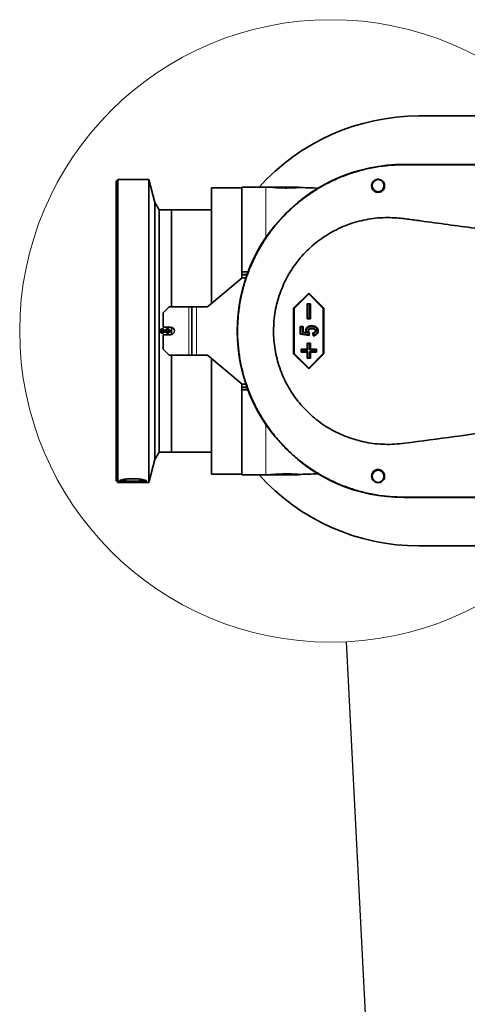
# Model space of a CAD drawing. Header units: millimetres. Extents: x 0 to 12429, y 0 to 8400.
# Tile 10 of 138: x 1007 to 1303, y 4810 to 5460. Entities that reach past the tile are written whole.
import ezdxf

# ---------------------------------------------------------------- set-up
doc = ezdxf.new("R2010")
doc.units = ezdxf.units.MM
doc.header["$LTSCALE"] = 20
doc.dimstyles.new('SLDDIMSTYLE6', dxfattribs={"dimtxt": 0.18, "dimasz": 70, "dimexe": 0, "dimexo": 0.0625, "dimgap": 0, "dimtad": 0, "dimtih": 1, "dimtoh": 1, "dimdec": 0, "dimrnd": 1e-09, "dimzin": 0, "dimdsep": 46, "dimtxsty": 'Standard', "dimblk1": 'NONE', "dimblk2": 'NONE', "dimsah": 1, "dimcen": 0.09, "dimadec": 0, "dimazin": 0, "dimtfac": 70, "dimtdec": 0, "dimtofl": 0, "dimtmove": 0, "dimatfit": 3, "dimldrblk": 'NONE', "dimfxl": 1, "dimfrac": 2, "dimtolj": 1, "dimtzin": 0, "dimarcsym": 0})

# ---------------------------------------------------------------- blocks, each defined once
blk = doc.blocks.new('_None')

msp = doc.modelspace()

# ---------------------------------------------------------------- linework, layer by layer
at = {"color": 7, "linetype": 'Continuous', "lineweight": 35}
for p, q in [((1310.824947, 5396.579774), (1270.926827, 5396.579774)), ((1260.926827, 5364.579774), (1536.190099, 5364.579774)), ((1530.695326, 5364.544853), (1260.926827, 5364.544853)), ((1071.926827, 5354.579774), (1070.926827, 5353.579774)), ((1070.926827, 5254.579774), (1070.926827, 5353.579774)), ((1092.426827, 5354.579774), (1071.926827, 5354.579774)), ((1071.926827, 5354.579774), (1071.926827, 5254.579774)), ((1096.465012, 5339.509061), (1092.426827, 5354.579774)), ((1092.426827, 5254.579774), (1092.426827, 5354.579774)), ((1153.926827, 5349.079774), (1133.926827, 5349.079774)), ((1133.926827, 5272.845343), (1133.926827, 5349.079774)), ((1169.926827, 5349.579774), (1153.926827, 5349.579774)), ((1153.926827, 5293.554386), (1153.926827, 5349.579774)), ((1172.426827, 5349.579774), (1172.426827, 5349.574602)), ((1191.426827, 5349.579774), (1172.426827, 5349.579774)), ((1191.426827, 5349.314517), (1191.426827, 5349.579774)), ((1099.426827, 5334.579774), (1096.465012, 5339.509061)), ((1096.465012, 5254.579774), (1096.465012, 5339.509061)), ((1107.426827, 5334.579774), (1099.426827, 5334.579774)), ((1099.426827, 5254.579774), (1099.426827, 5334.579774)), ((1133.926827, 5334.579774), (1107.426827, 5334.579774)), ((1107.426827, 5334.579774), (1107.426827, 5270.579774)), ((1154.108496, 5289.779774), (1131.226827, 5270.579774)), ((1153.926827, 5293.554386), (1158.062938, 5293.554386)), ((1153.926827, 5293.554386), (1153.926827, 5292.079774)), ((1153.926827, 5291.72712), (1153.926827, 5292.079774)), ((1153.926827, 5291.72712), (1153.926827, 5289.627335)), ((1157.389034, 5291.72712), (1153.926827, 5291.72712)), ((1156.710897, 5289.779774), (1154.108496, 5289.779774)), ((1198.154355, 5279.579774), (1188.192408, 5269.579774)), ((1198.142753, 5279.063665), (1188.545146, 5269.429396)), ((1198.142753, 5279.063665), (1198.154355, 5279.579774)), ((1207.740361, 5269.429396), (1198.142753, 5279.063665)), ((1208.116302, 5269.579774), (1198.154355, 5279.579774)), ((1105.926827, 5270.579774), (1101.926827, 5266.579774)), ((1105.926827, 5270.579774), (1118.926827, 5270.579774)), ((1120.926827, 5270.579774), (1118.926827, 5270.579774)), ((1120.926827, 5270.579774), (1120.926827, 5238.579774)), ((1120.926827, 5270.579774), (1123.926827, 5270.579774)), ((1131.226827, 5270.579774), (1123.926827, 5270.579774)), ((1188.192408, 5269.579774), (1188.192408, 5239.579774)), ((1188.545146, 5269.429396), (1188.192408, 5269.579774)), ((1188.545146, 5269.429396), (1188.545146, 5239.730151)), ((1197.620926, 5272.215619), (1197.244984, 5272.579774)), ((1199.237374, 5272.579774), (1197.244984, 5272.579774)), ((1197.244984, 5272.579774), (1197.244984, 5262.579774)), ((1198.884636, 5272.215619), (1197.620926, 5272.215619)), ((1197.620926, 5272.215619), (1197.620926, 5262.943928)), ((1198.884636, 5272.215619), (1199.237374, 5272.579774)), ((1198.884636, 5262.943928), (1198.884636, 5272.215619)), ((1199.237374, 5262.579774), (1199.237374, 5272.579774)), ((1207.740361, 5269.429396), (1208.116302, 5269.579774)), ((1207.740361, 5239.730151), (1207.740361, 5269.429396)), ((1208.116302, 5239.579774), (1208.116302, 5269.579774)), ((1101.926827, 5257.079774), (1101.926827, 5266.579774)), ((1197.620926, 5262.943928), (1197.244984, 5262.579774)), ((1197.244984, 5262.579774), (1199.237374, 5262.579774)), ((1197.620926, 5262.943928), (1198.884636, 5262.943928)), ((1198.884636, 5262.943928), (1199.237374, 5262.579774)), ((1106.926827, 5257.079774), (1101.926827, 5257.079774)), ((1107.426827, 5257.029263), (1107.426827, 5252.130284)), ((1107.426827, 5254.579774), (1107.426827, 5257.029263)), ((1192.419262, 5257.618735), (1194.437527, 5257.618735)), ((1192.419262, 5252.475877), (1192.419262, 5257.618735)), ((1192.795204, 5257.25458), (1192.419262, 5257.618735)), ((1192.795204, 5252.788087), (1192.795204, 5257.25458)), ((1192.795204, 5257.25458), (1194.084789, 5257.25458)), ((1194.084789, 5257.25458), (1194.437527, 5257.618735)), ((1194.084789, 5257.25458), (1194.084789, 5253.583337)), ((1194.437527, 5257.618735), (1194.437527, 5253.89552)), ((1200.202859, 5256.424493), (1200.191521, 5256.060293)), ((1070.926827, 5155.579774), (1070.926827, 5254.579774)), ((1071.926827, 5254.579774), (1071.926827, 5154.579774)), ((1092.426827, 5154.579774), (1092.426827, 5254.579774)), ((1096.465012, 5169.650486), (1096.465012, 5254.579774)), ((1099.426827, 5174.579774), (1099.426827, 5254.579774)), ((1101.926827, 5242.579774), (1101.926827, 5252.079774)), ((1101.926827, 5252.079774), (1106.926827, 5252.079774)), ((1107.426827, 5252.130284), (1107.426827, 5254.579774)), ((1192.795204, 5252.788087), (1192.419262, 5252.475877)), ((1198.474056, 5251.540813), (1192.419262, 5252.475877)), ((1198.196684, 5251.953916), (1192.795204, 5252.788087)), ((1194.084789, 5253.583337), (1194.437527, 5253.89552)), ((1194.084789, 5253.583337), (1197.330955, 5253.081738)), ((1194.437527, 5253.89552), (1196.596488, 5253.561916)), ((1197.330955, 5253.081738), (1196.596488, 5253.561916)), ((1197.65546, 5254.569345), (1198.008302, 5254.572468)), ((1198.398613, 5252.964251), (1198.196684, 5251.953916)), ((1198.196684, 5251.953916), (1198.474056, 5251.540813)), ((1198.784558, 5253.094384), (1198.474056, 5251.540813)), ((1201.113325, 5251.384968), (1200.802823, 5253.255098)), ((1201.425901, 5251.796621), (1201.23428, 5252.950741)), ((1202.887046, 5254.634787), (1202.510585, 5254.64065)), ((1101.926827, 5242.579774), (1105.926827, 5238.579774)), ((1193.636147, 5242.215619), (1193.260206, 5242.579774)), ((1197.244984, 5242.579774), (1193.260206, 5242.579774)), ((1193.260206, 5242.579774), (1193.260206, 5240.579774)), ((1193.636147, 5242.215619), (1193.636147, 5240.943928)), ((1197.620926, 5242.215619), (1193.636147, 5242.215619)), ((1197.620926, 5246.215619), (1197.244984, 5246.579774)), ((1199.237374, 5246.579774), (1197.244984, 5246.579774)), ((1197.244984, 5246.579774), (1197.244984, 5242.579774)), ((1197.620926, 5242.215619), (1197.244984, 5242.579774)), ((1197.620926, 5246.215619), (1197.620926, 5242.215619)), ((1198.884636, 5246.215619), (1197.620926, 5246.215619)), ((1198.884636, 5246.215619), (1199.237374, 5246.579774)), ((1198.884636, 5242.215619), (1198.884636, 5246.215619)), ((1198.884636, 5242.215619), (1199.237374, 5242.579774)), ((1202.869415, 5242.215619), (1198.884636, 5242.215619)), ((1199.237374, 5242.579774), (1199.237374, 5246.579774)), ((1203.222153, 5242.579774), (1199.237374, 5242.579774)), ((1202.869415, 5242.215619), (1203.222153, 5242.579774)), ((1202.869415, 5240.943928), (1202.869415, 5242.215619)), ((1203.222153, 5240.579774), (1203.222153, 5242.579774)), ((1118.926827, 5238.579774), (1105.926827, 5238.579774)), ((1107.426827, 5238.579774), (1107.426827, 5174.579774)), ((1118.926827, 5238.579774), (1120.926827, 5238.579774)), ((1123.926827, 5238.579774), (1120.926827, 5238.579774)), ((1123.926827, 5238.579774), (1131.226827, 5238.579774)), ((1131.226827, 5238.579774), (1154.108496, 5219.379774)), ((1133.926827, 5160.079774), (1133.926827, 5236.314205)), ((1188.545146, 5239.730151), (1188.192408, 5239.579774)), ((1188.192408, 5239.579774), (1198.154355, 5229.579774)), ((1188.545146, 5239.730151), (1198.142753, 5230.095882)), ((1193.636147, 5240.943928), (1193.260206, 5240.579774)), ((1193.260206, 5240.579774), (1197.244984, 5240.579774)), ((1193.636147, 5240.943928), (1197.620926, 5240.943928)), ((1197.620926, 5240.943928), (1197.244984, 5240.579774)), ((1197.244984, 5240.579774), (1197.244984, 5236.579774)), ((1197.620926, 5236.943928), (1197.244984, 5236.579774)), ((1197.244984, 5236.579774), (1199.237374, 5236.579774)), ((1197.620926, 5240.943928), (1197.620926, 5236.943928)), ((1197.620926, 5236.943928), (1198.884636, 5236.943928)), ((1198.142753, 5230.095882), (1207.740361, 5239.730151)), ((1198.154355, 5229.579774), (1208.116302, 5239.579774)), ((1198.884636, 5240.943928), (1202.869415, 5240.943928)), ((1198.884636, 5236.943928), (1198.884636, 5240.943928)), ((1198.884636, 5240.943928), (1199.237374, 5240.579774)), ((1198.884636, 5236.943928), (1199.237374, 5236.579774)), ((1199.237374, 5240.579774), (1203.222153, 5240.579774)), ((1199.237374, 5236.579774), (1199.237374, 5240.579774)), ((1202.869415, 5240.943928), (1203.222153, 5240.579774)), ((1207.740361, 5239.730151), (1208.116302, 5239.579774)), ((1198.142753, 5230.095882), (1198.154355, 5229.579774)), ((1153.926827, 5219.532212), (1153.926827, 5217.432428)), ((1153.926827, 5217.432428), (1157.389034, 5217.432428)), ((1153.926827, 5217.432428), (1153.926827, 5217.079774)), ((1153.926827, 5217.079774), (1153.926827, 5215.605161)), ((1154.108496, 5219.379774), (1156.710897, 5219.379774)), ((1158.062938, 5215.605161), (1153.926827, 5215.605161)), ((1153.926827, 5159.579774), (1153.926827, 5215.605161)), ((1096.465012, 5169.650486), (1099.426827, 5174.579774)), ((1099.426827, 5174.579774), (1107.426827, 5174.579774)), ((1107.426827, 5174.579774), (1133.926827, 5174.579774)), ((1092.426827, 5154.579774), (1096.465012, 5169.650486)), ((1133.926827, 5160.079774), (1153.926827, 5160.079774)), ((1153.926827, 5159.579774), (1169.926827, 5159.579774)), ((1172.426827, 5159.579774), (1191.426827, 5159.579774)), ((1191.426827, 5159.579774), (1191.426827, 5159.845899)), ((1070.926827, 5155.579774), (1071.926827, 5154.579774)), ((1071.926827, 5154.579774), (1092.426827, 5154.579774)), ((1260.926827, 5144.614694), (1351.245401, 5144.614694)), ((1536.190099, 5144.579774), (1260.926827, 5144.579774)), ((1270.926827, 5112.579774), (1310.824947, 5112.579774))]:
    msp.add_line(p, q, dxfattribs=at)
at = {"color": 8, "linetype": 'Continuous', "lineweight": 18}
for p, q in [((1260.926827, 5364.363506), (1260.926827, 5364.544853)), ((1169.926827, 5349.579774), (1169.926827, 5316.377832)), ((1157.516238, 5292.079774), (1153.926827, 5292.079774)), ((1118.926827, 5270.579774), (1118.926827, 5238.579774)), ((1123.926827, 5270.579774), (1123.926827, 5238.579774)), ((1157.516238, 5217.079774), (1153.926827, 5217.079774)), ((1169.926827, 5192.781715), (1169.926827, 5159.579774)), ((1260.926827, 5144.796041), (1260.926827, 5144.614694))]:
    msp.add_line(p, q, dxfattribs=at)
at = {"color": 7, "linetype": 'Continuous', "lineweight": 35, "flags": 128}
for points in [[(1260.926827, 5364.363506), (1335.346946, 5364.363506), (1409.767064, 5364.363514), (1530.695326, 5364.363918)], [(1197.32079, 5256.739621), (1197.232731, 5256.830862), (1197.062241, 5257.007533)], [(1200.156481, 5257.722032), (1200.150957, 5257.90415), (1200.145431, 5258.086267)], [(1196.521485, 5254.930663), (1196.403579, 5254.929066), (1196.274434, 5254.927311), (1196.145289, 5254.925553)], [(1204.020761, 5254.674139), (1204.19718, 5254.675656), (1204.373598, 5254.677176)], [(1074.20749, 5156.15257), (1074.495013, 5156.040231), (1075.305315, 5155.840735), (1076.425231, 5155.668641), (1077.802396, 5155.531994), (1079.372415, 5155.437184), (1081.061875, 5155.388644), (1082.791779, 5155.388644), (1084.481239, 5155.437184), (1086.051258, 5155.531994), (1087.428423, 5155.668641), (1088.548339, 5155.840735), (1089.358641, 5156.040231), (1089.61322, 5156.13723)], [(1530.695326, 5144.795629), (1456.2752, 5144.79595), (1381.855081, 5144.796041), (1260.926827, 5144.796041)]]:
    msp.add_lwpolyline(points, dxfattribs=at)
at = {"color": 7, "linetype": 'Continuous', "lineweight": 18}
msp.add_circle((1212.794198, 5254.579774), 205.612059, dxfattribs=at)
at = {"color": 7, "linetype": 'Continuous', "lineweight": 35}
for centre, radius in [((1243.999437, 5350.579774), 4), ((1101.426827, 5254.579774), 0.8), ((1104.926827, 5254.579774), 0.8), ((1243.999437, 5158.579774), 4)]:
    msp.add_circle(centre, radius, dxfattribs=at)
for centre, radius, start, end in [((1270.926827, 5254.579774), 142, 90, 138.008983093), ((1260.926827, 5254.579774), 110, 90, 270), ((1260.926827, 5254.579774), 109.965079, 90, 270), ((1169.926827, 4449.579774), 900, 89.839741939, 90), ((1169.926827, 4449.579774), 900, 87.807358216, 88.638243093), ((1106.926827, 5254.579774), 2.5, 270, 90), ((1270.926827, 5254.579774), 142, 221.991016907, 270), ((1169.926827, 6059.579774), 900, 270, 270.166666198), ((1169.926827, 6059.579774), 900, 271.361023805, 272.192641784), ((1080.758972, 5190.234107), 35.001599, 258.340076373, 271.912071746), ((1083.095726, 5190.208885), 34.976425, 268.084840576, 281.671565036)]:
    msp.add_arc(centre, radius, start, end, dxfattribs=at)
for points, knots in [([(1260.926827, 5144.796041), (1257.884739, 5144.869489), (1251.800562, 5145.016384), (1242.649302, 5146.205004), (1233.540649, 5148.127497), (1224.629333, 5150.832348), (1216.061595, 5154.245076), (1207.805072, 5158.354936), (1199.850073, 5163.195299), (1192.33515, 5168.694337), (1185.380121, 5174.751549), (1178.949098, 5181.362596), (1173.044565, 5188.563512), (1167.773329, 5196.240238), (1163.215187, 5204.258352), (1159.334967, 5212.62568), (1156.146703, 5221.375322), (1153.713741, 5230.36415), (1152.066667, 5239.438819), (1151.174805, 5248.618354), (1151.062473, 5257.929589), (1151.74188, 5267.216788), (1153.191385, 5276.325134), (1155.388283, 5285.282742), (1158.364453, 5294.106589), (1162.079783, 5302.645642), (1166.462605, 5310.760973), (1171.500887, 5318.48657), (1177.230153, 5325.828071), (1183.562608, 5332.655885), (1190.384422, 5338.862792), (1197.695478, 5344.484905), (1205.53142, 5349.515738), (1213.766649, 5353.862811), (1222.258448, 5357.460895), (1231.018575, 5360.349635), (1240.078499, 5362.490137), (1250.089678, 5364.038962), (1257.073928, 5364.248122), (1260.926827, 5364.363506)], [0, 0, 0, 0, 0.02646173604, 0.05292348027, 0.08015395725, 0.10738443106, 0.13384650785, 0.1603085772, 0.18753937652, 0.21477016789, 0.24123295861, 0.26769574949, 0.29492732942, 0.32215892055, 0.34862235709, 0.37508580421, 0.40231812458, 0.42955044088, 0.4560125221, 0.48247459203, 0.5097053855, 0.53693617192, 0.5633991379, 0.58986210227, 0.61709386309, 0.64432563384, 0.67078919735, 0.6972527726, 0.72448523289, 0.75171769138, 0.77817980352, 0.8046419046, 0.83187273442, 0.85910355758, 0.88556656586, 0.91202957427, 0.93926139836, 0.96649322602, 1, 1, 1, 1]), ([(1239.695912, 5350.579774), (1239.740215, 5350.036901), (1239.835733, 5348.866436), (1240.76086, 5347.449116), (1242.036066, 5346.531758), (1243.335614, 5346.117056), (1244.629036, 5346.109303), (1245.805072, 5346.460011), (1246.786652, 5347.066037), (1247.685209, 5348.017827), (1248.292484, 5349.330331), (1248.422714, 5350.960915), (1247.939808, 5352.54134), (1246.909841, 5353.795835), (1245.669171, 5354.530048), (1244.379686, 5354.832295), (1243.125177, 5354.751286), (1241.995462, 5354.337636), (1240.970348, 5353.617393), (1240.090445, 5352.47946), (1239.741309, 5351.379341), (1239.703367, 5350.711071), (1239.695912, 5350.579774)], [0, 0, 0, 0, 0.0673768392, 0.1452684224, 0.1977395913, 0.2402171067, 0.2829410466, 0.3200533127, 0.3565191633, 0.3975452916, 0.4591537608, 0.5217891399, 0.596625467, 0.660348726, 0.7098797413, 0.7506078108, 0.7915215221, 0.8281983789, 0.8654374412, 0.9174308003, 0.9837773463, 1, 1, 1, 1]), ([(1188.586204, 5349.143928), (1187.751919, 5349.107349), (1186.083269, 5349.034188), (1182.911922, 5348.998084), (1179.688816, 5349.061081), (1176.698575, 5349.210924), (1174.316692, 5349.392315), (1172.721675, 5349.545284), (1172.535732, 5349.5649), (1172.4445, 5349.574525)], [0, 0, 0, 0, 0.14354955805, 0.28711266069, 0.43033714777, 0.57349610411, 0.7171797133, 0.86123364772, 1, 1, 1, 1]), ([(1191.314717, 5349.314475), (1191.306215, 5349.313851), (1191.285634, 5349.312339), (1190.210888, 5349.231579), (1189.047455, 5349.168812), (1188.586204, 5349.143928)], [0, 0, 0, 0, 0.2981595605, 0.7217509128, 1, 1, 1, 1]), ([(1328.077089, 5319.579774), (1316.155323, 5321.276372), (1298.272302, 5323.821324), (1277.371593, 5326.536345), (1265.451351, 5328.243582), (1257.401874, 5329.267938), (1250.201464, 5329.570223), (1243.865921, 5329.287363), (1237.501175, 5328.474115), (1231.241523, 5327.125146), (1225.159333, 5325.270442), (1219.263795, 5322.924818), (1213.517064, 5320.05785), (1208.038762, 5316.711066), (1202.890004, 5312.932665), (1198.078703, 5308.734425), (1193.586912, 5304.082364), (1189.543838, 5299.090476), (1185.972357, 5293.816062), (1182.890414, 5288.320815), (1180.251906, 5282.513059), (1178.139788, 5276.54994), (1176.541992, 5270.446894), (1175.471112, 5264.286234), (1174.912859, 5257.982118), (1174.893113, 5251.695013), (1175.400812, 5245.434982), (1176.420793, 5239.282422), (1177.970311, 5233.165247), (1180.021684, 5227.235592), (1182.562292, 5221.499038), (1185.555856, 5216.028273), (1189.035152, 5210.765628), (1192.927372, 5205.843587), (1197.218679, 5201.263825), (1201.84867, 5197.079708), (1206.867121, 5193.251906), (1212.177326, 5189.867028), (1217.769491, 5186.925692), (1223.572906, 5184.464817), (1229.628987, 5182.470965), (1235.82162, 5180.996056), (1242.120309, 5180.041205), (1248.488121, 5179.618595), (1254.950135, 5179.703176), (1281.5405, 5182.866438), (1305.885457, 5186.378424), (1328.077089, 5189.579774)], [0, 0, 0, 0, 0.0920571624, 0.1380886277, 0.1611129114, 0.1841259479, 0.2000813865, 0.2161461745, 0.2325532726, 0.249078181, 0.2650334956, 0.2810977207, 0.2975071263, 0.3140367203, 0.3300672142, 0.3462115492, 0.3627169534, 0.3793480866, 0.3951472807, 0.4112335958, 0.4273197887, 0.4437044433, 0.4593740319, 0.4753255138, 0.4912770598, 0.507520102, 0.523149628, 0.5390584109, 0.5549671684, 0.5711652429, 0.5868064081, 0.6027267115, 0.618647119, 0.6348554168, 0.6505297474, 0.6664791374, 0.6824286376, 0.6986614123, 0.7145132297, 0.7306419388, 0.7467707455, 0.76318455, 0.779243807, 0.7954133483, 0.8119300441, 0.8285649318, 1, 1, 1, 1]), ([(1102.484598, 5253.521935), (1102.352357, 5253.414709), (1102.088471, 5253.200741), (1101.585987, 5253.069031), (1101.074075, 5253.099692), (1100.599009, 5253.301134), (1100.218885, 5253.647479), (1099.976487, 5254.09899), (1099.89846, 5254.603111), (1099.991825, 5255.103072), (1100.245191, 5255.543997), (1100.630821, 5255.877715), (1101.106945, 5256.066691), (1101.620834, 5256.088242), (1102.113911, 5255.938431), (1102.529032, 5255.633794), (1102.818127, 5255.210035), (1102.949539, 5254.715916), (1102.908088, 5254.210074), (1102.732886, 5253.799713), (1102.553227, 5253.598716), (1102.484598, 5253.521935)], [0, 0, 0, 0, 0.0540728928, 0.107902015, 0.1619447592, 0.2160477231, 0.2700357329, 0.3237752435, 0.3772348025, 0.4305115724, 0.4837918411, 0.5372585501, 0.5910033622, 0.6449933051, 0.6990964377, 0.7531379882, 0.8069643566, 0.8605069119, 0.9138234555, 0.9670807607, 1, 1, 1, 1]), ([(1105.984598, 5253.521935), (1105.852357, 5253.414709), (1105.588471, 5253.200741), (1105.085987, 5253.069031), (1104.574075, 5253.099692), (1104.099009, 5253.301134), (1103.718885, 5253.647479), (1103.476487, 5254.09899), (1103.39846, 5254.603111), (1103.491825, 5255.103072), (1103.745191, 5255.543997), (1104.130821, 5255.877715), (1104.606945, 5256.066691), (1105.120834, 5256.088242), (1105.613911, 5255.938431), (1106.029032, 5255.633794), (1106.318127, 5255.210035), (1106.449539, 5254.715916), (1106.408088, 5254.210074), (1106.232886, 5253.799713), (1106.053227, 5253.598716), (1105.984598, 5253.521935)], [0, 0, 0, 0, 0.0540728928, 0.10790201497, 0.16194475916, 0.21604772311, 0.27003573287, 0.32377524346, 0.3772348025, 0.43051157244, 0.4837918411, 0.53725855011, 0.59100336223, 0.64499330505, 0.69909643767, 0.75313798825, 0.8069643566, 0.86050691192, 0.91382345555, 0.96708076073, 1, 1, 1, 1]), ([(1196.145289, 5254.925553), (1196.183052, 5255.300004), (1196.255321, 5256.016625), (1196.721872, 5256.677957), (1197.013364, 5256.960206), (1197.062241, 5257.007533)], [0, 0, 0, 0, 0.47667037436, 0.91224925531, 1, 1, 1, 1]), ([(1196.521485, 5254.930663), (1196.552745, 5255.249412), (1196.613359, 5255.867477), (1197.016531, 5256.444804), (1197.274748, 5256.695008), (1197.32079, 5256.739621)], [0, 0, 0, 0, 0.4666791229, 0.9049059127, 1, 1, 1, 1]), ([(1197.062241, 5257.007533), (1197.448311, 5257.290511), (1198.213279, 5257.851212), (1199.336185, 5258.065516), (1199.972403, 5258.08183), (1200.145431, 5258.086267)], [0, 0, 0, 0, 0.42588608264, 0.84386153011, 1, 1, 1, 1]), ([(1197.32079, 5256.739621), (1197.66682, 5256.993638), (1198.355383, 5257.499103), (1199.385602, 5257.700994), (1199.980546, 5257.71723), (1200.156481, 5257.722032)], [0, 0, 0, 0, 0.4157092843, 0.8272154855, 1, 1, 1, 1]), ([(1200.202859, 5256.424493), (1199.923577, 5256.414644), (1199.362428, 5256.394853), (1198.612359, 5256.160599), (1198.058291, 5255.724307), (1197.713195, 5255.186935), (1197.674545, 5254.773495), (1197.65546, 5254.569345)], [0, 0, 0, 0, 0.2374291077, 0.4770546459, 0.6523579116, 0.8283402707, 1, 1, 1, 1]), ([(1200.191521, 5256.060293), (1199.946613, 5256.052216), (1199.45451, 5256.035988), (1198.807982, 5255.849608), (1198.337161, 5255.494198), (1198.072907, 5255.083956), (1198.010799, 5254.753597), (1198.008567, 5254.591682), (1198.008302, 5254.572468)], [0, 0, 0, 0, 0.2485189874, 0.49935734, 0.6673894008, 0.8362501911, 0.9805681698, 1, 1, 1, 1]), ([(1200.145431, 5258.086267), (1200.813854, 5258.012173), (1201.963583, 5257.884726), (1203.260929, 5257.135963), (1204.012273, 5256.302151), (1204.333445, 5255.471013), (1204.36148, 5254.916758), (1204.373598, 5254.677176)], [0, 0, 0, 0, 0.3313371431, 0.5699208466, 0.725569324, 0.8813747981, 1, 1, 1, 1]), ([(1200.156481, 5257.722032), (1200.764618, 5257.656671), (1201.812589, 5257.544037), (1202.990144, 5256.880435), (1203.680284, 5256.154733), (1203.982589, 5255.410928), (1204.008829, 5254.904437), (1204.020761, 5254.674139)], [0, 0, 0, 0, 0.3325244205, 0.5730216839, 0.7234931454, 0.8742737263, 1, 1, 1, 1]), ([(1202.510585, 5254.64065), (1202.494171, 5254.786694), (1202.462526, 5255.068261), (1202.187946, 5255.460824), (1201.735733, 5255.811281), (1201.028086, 5256.031976), (1200.487752, 5256.050266), (1200.191521, 5256.060293)], [0, 0, 0, 0, 0.14366790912, 0.27698671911, 0.46220727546, 0.70516247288, 1, 1, 1, 1]), ([(1202.887046, 5254.634787), (1202.864518, 5254.833791), (1202.821274, 5255.215777), (1202.459409, 5255.726509), (1201.889697, 5256.157175), (1201.087946, 5256.39497), (1200.497894, 5256.414652), (1200.202859, 5256.424493)], [0, 0, 0, 0, 0.1643916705, 0.315549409, 0.5063787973, 0.753181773, 1, 1, 1, 1]), ([(1196.596488, 5253.561916), (1196.497545, 5253.725543), (1196.298921, 5254.054019), (1196.166081, 5254.529515), (1196.150641, 5254.823615), (1196.145289, 5254.925553)], [0, 0, 0, 0, 0.3934015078, 0.7897464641, 1, 1, 1, 1]), ([(1197.330955, 5253.081738), (1197.211245, 5253.277518), (1197.031678, 5253.571191), (1196.787908, 5253.960129), (1196.595824, 5254.338392), (1196.534536, 5254.677758), (1196.523051, 5254.90031), (1196.521485, 5254.930663)], [0, 0, 0, 0, 0.33646810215, 0.50470710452, 0.67336400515, 0.95545119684, 1, 1, 1, 1]), ([(1197.65546, 5254.569345), (1197.681521, 5254.328689), (1197.734501, 5253.839444), (1198.062192, 5253.307659), (1198.316758, 5253.047806), (1198.398613, 5252.964251)], [0, 0, 0, 0, 0.3964280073, 0.8059232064, 1, 1, 1, 1]), ([(1198.008302, 5254.572468), (1198.030528, 5254.369709), (1198.075031, 5253.963719), (1198.388581, 5253.461987), (1198.660513, 5253.20954), (1198.784558, 5253.094384)], [0, 0, 0, 0, 0.3517352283, 0.7042881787, 1, 1, 1, 1]), ([(1198.398613, 5252.964251), (1198.462876, 5252.985493), (1198.591403, 5253.027978), (1198.720173, 5253.072248), (1198.784558, 5253.094384)], [0, 0, 0, 0, 0.4999961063, 1, 1, 1, 1]), ([(1200.802823, 5253.255098), (1201.096036, 5253.302059), (1201.571694, 5253.37824), (1202.115392, 5253.761542), (1202.450998, 5254.170041), (1202.492454, 5254.497457), (1202.510585, 5254.64065)], [0, 0, 0, 0, 0.3661194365, 0.5939281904, 0.8224062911, 1, 1, 1, 1]), ([(1201.23428, 5252.950741), (1201.162448, 5252.999891), (1201.018772, 5253.098197), (1200.87481, 5253.202795), (1200.802823, 5253.255098)], [0, 0, 0, 0, 0.4999601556, 1, 1, 1, 1]), ([(1204.373598, 5254.677176), (1204.33638, 5254.25653), (1204.269115, 5253.496301), (1203.678648, 5252.545024), (1202.821159, 5251.826953), (1201.904658, 5251.498207), (1201.295097, 5251.41098), (1201.113325, 5251.384968)], [0, 0, 0, 0, 0.2440206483, 0.4410167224, 0.6376899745, 0.8919582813, 1, 1, 1, 1]), ([(1201.425901, 5251.796621), (1201.374058, 5251.72711), (1201.270367, 5251.588085), (1201.165673, 5251.452675), (1201.113325, 5251.384968)], [0, 0, 0, 0, 0.4999835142, 1, 1, 1, 1]), ([(1201.23428, 5252.950741), (1201.518625, 5253.035279), (1202.021414, 5253.184762), (1202.53311, 5253.659671), (1202.83413, 5254.139341), (1202.869469, 5254.470211), (1202.887046, 5254.634787)], [0, 0, 0, 0, 0.3462310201, 0.6122166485, 0.8071144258, 1, 1, 1, 1]), ([(1204.020761, 5254.674139), (1203.994291, 5254.333764), (1203.944755, 5253.696774), (1203.477115, 5252.868875), (1202.805478, 5252.259005), (1202.079146, 5251.938162), (1201.602406, 5251.834865), (1201.425901, 5251.796621)], [0, 0, 0, 0, 0.2385852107, 0.4464978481, 0.6540792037, 0.8719290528, 1, 1, 1, 1]), ([(1172.544497, 5159.595239), (1172.511407, 5159.591869), (1172.376474, 5159.578131), (1173.233909, 5159.66623), (1175.035202, 5159.827335), (1177.688787, 5160.008305), (1180.808525, 5160.131992), (1184.044082, 5160.159355), (1186.728826, 5160.100578), (1188.059777, 5160.039699), (1188.586204, 5160.015619)], [0, 0, 0, 0, 0.0464121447, 0.1892580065, 0.3323482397, 0.4761023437, 0.6200181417, 0.7634193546, 0.906425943, 1, 1, 1, 1]), ([(1188.586204, 5160.015619), (1189.260704, 5159.977781), (1190.609746, 5159.902101), (1191.460747, 5159.833835), (1191.336272, 5159.843415), (1191.303671, 5159.845924)], [0, 0, 0, 0, 0.4246399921, 0.8493073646, 1, 1, 1, 1]), ([(1239.695912, 5158.579774), (1239.770025, 5158.02825), (1239.903772, 5157.032943), (1240.7396, 5155.773834), (1241.815487, 5154.898677), (1243.045845, 5154.418932), (1244.292306, 5154.331814), (1245.433296, 5154.559999), (1246.600301, 5155.136855), (1247.61585, 5156.139541), (1248.305929, 5157.592207), (1248.43502, 5159.319812), (1247.851792, 5160.943201), (1246.806919, 5162.09634), (1245.687445, 5162.76173), (1244.483863, 5163.06268), (1243.295676, 5163.018274), (1242.099901, 5162.652898), (1240.89985, 5161.83817), (1239.983144, 5160.526317), (1239.692145, 5159.343613), (1239.695393, 5158.685), (1239.695912, 5158.579774)], [0, 0, 0, 0, 0.0674797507, 0.1217774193, 0.1653422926, 0.2091733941, 0.2469369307, 0.2834430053, 0.3239565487, 0.3839873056, 0.4450086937, 0.5186119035, 0.5959997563, 0.6440685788, 0.6841692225, 0.7244450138, 0.7607316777, 0.7980018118, 0.8508800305, 0.9184180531, 0.9869657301, 1, 1, 1, 1]), ([(1081.926827, 5154.662903), (1082.936574, 5154.666704), (1084.955968, 5154.674305), (1087.645143, 5154.749036), (1089.694963, 5154.905228), (1090.87158, 5155.175583), (1091.039083, 5155.561054), (1090.183723, 5156.022591), (1088.403432, 5156.484463), (1085.891605, 5156.851916), (1082.93026, 5157.038346), (1079.860378, 5156.997651), (1077.026902, 5156.74126), (1074.740467, 5156.330748), (1073.25889, 5155.857461), (1072.754997, 5155.414717), (1073.282743, 5155.067977), (1074.778603, 5154.839486), (1077.077975, 5154.716124), (1079.601545, 5154.668996), (1081.269531, 5154.664625), (1081.926827, 5154.662903)], [0, 0, 0, 0, 0.0535404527, 0.1070756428, 0.1607473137, 0.214508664, 0.2681221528, 0.321581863, 0.3751198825, 0.4288470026, 0.4825803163, 0.5361251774, 0.5895816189, 0.6431870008, 0.6969466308, 0.7506255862, 0.8041157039, 0.8576024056, 0.9112756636, 0.9650367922, 1, 1, 1, 1])]:
    msp.add_open_spline(points, degree=3, knots=knots, dxfattribs=at)

# ---------------------------------------------------------------- leaders
at = {"color": 7, "linetype": 'Continuous', "lineweight": 18, "has_arrowhead": 0}
msp.add_leader([(1263.644335, 4250.803138), (1223.196922, 5049.23104)], dimstyle='SLDDIMSTYLE6', dxfattribs=at)

doc.saveas('drawing.dxf')
